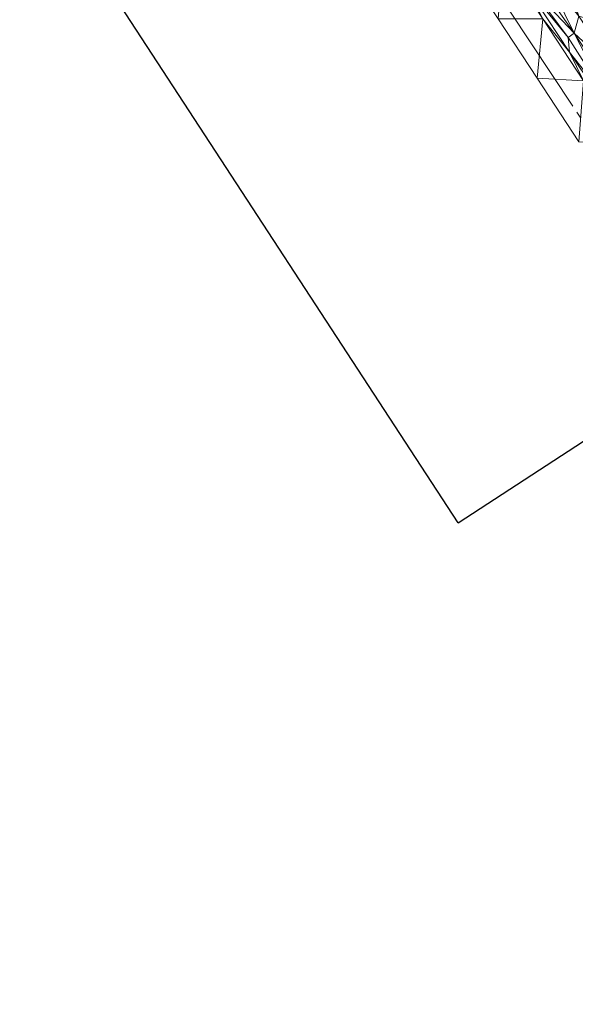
# Model space of a CAD drawing. Extents: x 2399984 to 2508823, y 556481 to 592637.
# Tile 13 of 158: x 2439131 to 2439521, y 560961 to 561652. Entities that reach past the tile are written whole.
import ezdxf

# ---------------------------------------------------------------- set-up
doc = ezdxf.new("R2010")
doc.units = 0
doc.header["$MEASUREMENT"] = 0
doc.linetypes.add('cl20', pattern=[100, 5, -5, 80, -5, 5])
doc.layers.add('DT_X_Triangles', color=91, linetype='Continuous', lineweight=0)
doc.layers.add('RW_X_CL_20', color=6, linetype='cl20', lineweight=0)
doc.layers.add('SC_Scratch1', color=7, linetype='Continuous', lineweight=0, plot=False)

msp = doc.modelspace()

# ---------------------------------------------------------------- linework, layer by layer
at = {"layer": 'RW_X_CL_20'}
msp.add_line((2440362.14, 560314.92), (2439330.9, 561875.89), dxfattribs=at)
at = {"layer": 'SC_Scratch1', "color": 4, "lineweight": 30}
for q in [(2438673.21, 562471.34), (2439960.51, 561640.18)]:
    msp.add_line((2439438.39, 561299.31), q, dxfattribs=at)

# ---------------------------------------------------------------- meshes
at = {"layer": 'DT_X_Triangles'}
mesh = msp.add_polyface(dxfattribs=at)
corners = [(2439438.19, 561695.81), (2439469.85, 561695.44), (2439466.41, 561652.9), (2439459.98, 561723.13), (2439489.77, 561674.62), (2439485.63, 561676.54), (2439497.65, 561652.82), (2439493.67, 561611.2), (2439515.51, 561639.68), (2439516.44, 561629.53), (2439494.43, 561678.67), (2439519.75, 561642.64), (2439526.15, 561609.27), (2439522.9, 561566.63), (2439499.87, 561683.39), (2439501.34, 561684.57), (2439522.96, 561654.74), (2439508.99, 561698.46), (2439525.5, 561709.39), (2439555.62, 561645.36), (2439545.33, 561592.61), (2439550.98, 561577.72), (2439547.91, 561616.56), (2439551.31, 561595.47), (2439555.36, 561564.43), (2439563.97, 561668.69), (2439557.1, 561662.2), (2439572.29, 561551.18), (2439566.09, 561592.47), (2439578.44, 561552.93), (2439617.82, 561561.7), (2439608.31, 561553.64), (2439629.44, 561569.37), (2439626.23, 561566.41), (2439630.23, 561569.59)]
mesh.append_faces([[corners[k] for k in face] for face in [(0, 1, 2), (3, 4, 5), (2, 1, 6), (2, 6, 7), (1, 5, 6), (5, 4, 8), (5, 8, 9), (5, 9, 6), (4, 10, 11), (4, 11, 8), (7, 6, 12), (7, 12, 13), (10, 14, 11), (6, 9, 12), (14, 15, 16), (14, 16, 11), (15, 17, 16), (17, 18, 19), (17, 19, 16), (8, 20, 9), (8, 11, 20), (9, 20, 21), (9, 21, 12), (11, 16, 22), (11, 22, 23), (11, 23, 20), (13, 12, 24), (16, 19, 22), (18, 25, 26), (18, 26, 19), (12, 21, 24), (20, 23, 27), (20, 27, 21), (22, 19, 28), (22, 28, 23), (23, 28, 29), (23, 29, 27), (19, 26, 30), (19, 30, 28), (28, 30, 31), (30, 32, 33), (33, 32, 34)]])

doc.saveas('drawing.dxf')
